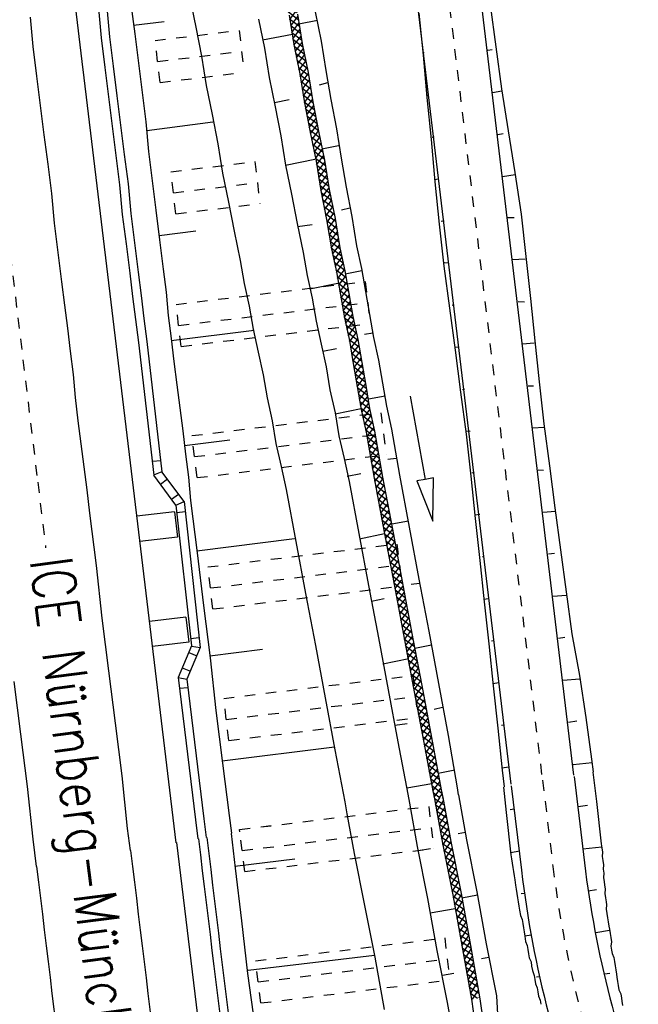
# Model space of a CAD drawing. Extents: x 447693 to 448165, y 439527 to 440695.
# Tile 4 of 88: x 447944 to 447973, y 439557 to 439603. Entities that reach past the tile are written whole.
import ezdxf

# ---------------------------------------------------------------- set-up
doc = ezdxf.new("R2010")
doc.units = 0
doc.header["$LTSCALE"] = 2
doc.header["$MEASUREMENT"] = 0
for name, pattern in [('ACAD_ISO05W100', [0.5, 0.25, -0.25]), ('ACAD_ISO10W100W', [0.5, 0.25, -0.25]), ('AUSGEZOGEN', [0]), ('PUNKTX2', [0.5, 0.25, -0.25])]:
    doc.linetypes.add(name, pattern=pattern)
doc.layers.get('0').update_dxf_attribs({"linetype": 'AUSGEZOGEN'})
for name, color, linetype in [('DB-Bahnachse', 7, 'CONTINUOUS'), ('DB-Boeschungen', 15, 'CONTINUOUS'), ('DB-Gleisachse', 7, 'CONTINUOUS'), ('DB-Gleisachsen', 7, 'CONTINUOUS'), ('DB-GRABEN', 15, 'AUSGEZOGEN'), ('DB-HZV-Stützscheiben', 15, 'CONTINUOUS'), ('DB-Ingenieurbauwerke', 15, 'CONTINUOUS'), ('DB-Kabelanlagen', 15, 'CONTINUOUS'), ('DB-Weg-Boeschungen', 15, 'CONTINUOUS'), ('DB-Wegboeschungen', 15, 'CONTINUOUS'), ('DB-Wege', 15, 'CONTINUOUS'), ('FBRTOP', 250, 'AUSGEZOGEN'), ('SCHRIFT', 7, 'AUSGEZOGEN')]:
    doc.layers.add(name, color=color, linetype=linetype)
doc.styles.add('ROMANS', font='romans.shx', dxfattribs={"width": 0.8})

# ---------------------------------------------------------------- blocks, each defined once
blk = doc.blocks.new('*X320')
at = {"color": 0, "linetype": 'ByBlock'}
for p, q in [((-391817, -137258), (-391455, -136896)), ((-391551, -137294), (-391809, -137036)), ((-391806, -136929), (-391765, -136889)), ((-391225, -137302), (-391635, -136892)), ((-391535, -137295), (-391144, -136904)), ((-390899, -137310), (-391309, -136900)), ((-391224, -137302), (-390834, -136912)), ((-390572, -137318), (-390982, -136908)), ((-390914, -137310), (-390523, -136919)), ((-390246, -137326), (-390656, -136916)), ((-390603, -137318), (-390213, -136927)), ((-389920, -137335), (-390330, -136924)), ((-390293, -137325), (-389902, -136935)), ((-389595, -137341), (-390004, -136932)), ((-389982, -137333), (-389590, -136941)), ((-389276, -137342), (-389678, -136940)), ((-389671, -137340), (-389273, -136942)), ((-388956, -137344), (-389358, -136942)), ((-389355, -137342), (-388957, -136944)), ((-388636, -137345), (-389038, -136943)), ((-389038, -137343), (-388640, -136945)), ((-388721, -137345), (-388323, -136947)), ((-388317, -137347), (-388718, -136945)), ((-388405, -137346), (-388006, -136948)), ((-387997, -137348), (-388399, -136946)), ((-388088, -137348), (-387690, -136950)), ((-387677, -137350), (-388079, -136948)), ((-387771, -137349), (-387373, -136951)), ((-387357, -137351), (-387759, -136949)), ((-387454, -137351), (-387059, -136955)), ((-387034, -137356), (-387439, -136951)), ((-387139, -137353), (-386748, -136963)), ((-386708, -137364), (-387118, -136954)), ((-386828, -137361), (-386438, -136971)), ((-386382, -137372), (-386792, -136962)), ((-386518, -137369), (-386127, -136978)), ((-386056, -137380), (-386466, -136970)), ((-386207, -137376), (-385817, -136986)), ((-385729, -137388), (-386140, -136978)), ((-385897, -137384), (-385506, -136994)), ((-385403, -137396), (-385813, -136986)), ((-385586, -137392), (-385196, -137001)), ((-385077, -137404), (-385487, -136994)), ((-385276, -137400), (-384885, -137009)), ((-384750, -137413), (-385161, -137002)), ((-384965, -137407), (-384575, -137017)), ((-384424, -137421), (-384834, -137010)), ((-384655, -137415), (-384264, -137024)), ((-384098, -137429), (-384508, -137018)), ((-384344, -137423), (-383954, -137032)), ((-383772, -137437), (-384182, -137027)), ((-384034, -137430), (-383643, -137040)), ((-383445, -137445), (-383856, -137035)), ((-383723, -137438), (-383333, -137048)), ((-383119, -137453), (-383529, -137043)), ((-383413, -137446), (-383022, -137055)), ((-382793, -137461), (-383203, -137051)), ((-383102, -137453), (-382712, -137063)), ((-382466, -137469), (-382877, -137059)), ((-382792, -137461), (-382401, -137071)), ((-382191, -137427), (-382551, -137067)), ((-382481, -137469), (-382191, -137178)), ((-382191, -137109), (-382224, -137075))]:
    blk.add_line(p, q, dxfattribs=at)
blk = doc.blocks.new('*X372')
at = {"color": 0, "linetype": 'ByBlock'}
for p, q in [((152612, -109265), (153033, -108844)), ((152947, -109248), (153368, -108827)), ((153383, -109153), (153072, -108842)), ((153282, -109231), (153703, -108810)), ((153706, -109158), (153375, -108827)), ((153674, -109157), (154038, -108793)), ((154029, -109163), (153677, -108811)), ((154351, -109167), (153980, -108796)), ((153988, -109162), (154374, -108776)), ((154664, -109161), (154283, -108781)), ((154301, -109167), (154709, -108759)), ((154966, -109146), (154586, -108765)), ((154623, -109163), (155044, -108742)), ((155269, -109131), (154889, -108750)), ((154958, -109146), (155379, -108725)), ((155572, -109115), (155192, -108735)), ((155293, -109129), (155714, -108708)), ((155875, -109100), (155494, -108719)), ((155628, -109112), (156050, -108691)), ((156178, -109084), (155797, -108704)), ((155964, -109095), (156385, -108674)), ((156481, -109069), (156100, -108689)), ((156299, -109078), (156720, -108657)), ((156783, -109054), (156403, -108673)), ((156634, -109061), (157055, -108640)), ((157086, -109038), (156706, -108658)), ((156969, -109044), (157390, -108623)), ((157389, -109023), (157009, -108643)), ((157304, -109027), (157726, -108606)), ((157692, -109008), (157312, -108627)), ((157995, -108992), (157614, -108612)), ((157640, -109010), (158061, -108589)), ((158298, -108977), (157917, -108597)), ((157975, -108993), (158396, -108572)), ((158601, -108962), (158220, -108581)), ((158310, -108976), (158731, -108555)), ((158903, -108946), (158523, -108566)), ((158645, -108959), (159066, -108538)), ((159206, -108931), (158826, -108550)), ((158980, -108942), (159281, -108642)), ((159283, -108689), (159129, -108535)), ((143567, -109719), (143983, -109303)), ((143897, -109707), (144318, -109286)), ((144367, -109683), (143986, -109303)), ((144232, -109690), (144653, -109269)), ((144670, -109668), (144289, -109287)), ((144567, -109673), (144988, -109252)), ((144973, -109653), (144592, -109272)), ((145275, -109637), (144895, -109257)), ((144902, -109656), (145323, -109235)), ((145578, -109622), (145198, -109241)), ((145237, -109639), (145659, -109218)), ((145881, -109607), (145501, -109226)), ((145573, -109622), (145994, -109201)), ((146184, -109591), (145803, -109211)), ((145908, -109605), (146329, -109184)), ((146487, -109576), (146106, -109195)), ((146243, -109588), (146664, -109167)), ((146790, -109561), (146409, -109180)), ((146578, -109571), (146999, -109150)), ((147093, -109545), (146712, -109165)), ((147120, -109255), (147015, -109149)), ((147119, -109349), (147335, -109133)), ((147395, -109530), (147120, -109255)), ((147249, -109537), (147670, -109116)), ((147698, -109514), (147318, -109134)), ((147584, -109520), (148005, -109099)), ((148001, -109499), (147621, -109119)), ((147919, -109503), (148120, -109302)), ((148120, -109300), (147923, -109103)), ((148120, -109302), (148340, -109082)), ((148304, -109484), (148120, -109300)), ((148607, -109468), (148226, -109088)), ((148254, -109486), (148654, -109086)), ((148541, -109084), (148529, -109073)), ((148910, -109453), (148541, -109084)), ((148589, -109469), (148968, -109090)), ((148654, -109086), (148675, -109065)), ((148864, -109089), (148832, -109057)), ((149119, -109344), (148864, -109089)), ((148925, -109452), (149121, -109256)), ((148968, -109090), (149011, -109048)), ((149121, -109256), (149346, -109031)), ((149515, -109422), (149135, -109042)), ((149260, -109435), (149681, -109014)), ((149818, -109407), (149438, -109026)), ((149595, -109418), (150016, -108997)), ((150121, -109392), (149740, -109011)), ((149930, -109401), (150351, -108980)), ((150424, -109376), (150043, -108996)), ((150265, -109384), (150686, -108963)), ((150727, -109361), (150346, -108980)), ((150601, -109367), (151022, -108946)), ((151029, -109346), (150649, -108965)), ((150936, -109350), (151357, -108929)), ((151332, -109330), (150952, -108950)), ((151635, -109315), (151255, -108934)), ((151271, -109333), (151692, -108912)), ((151938, -109299), (151558, -108919)), ((151606, -109316), (152027, -108895)), ((152241, -109284), (151860, -108904)), ((151941, -109299), (152362, -108878)), ((152544, -109269), (152163, -108888)), ((152276, -109282), (152698, -108861)), ((152847, -109253), (152466, -108873)), ((153149, -109238), (152769, -108858)), ((153452, -109223), (153383, -109153)), ((153617, -109214), (153674, -109157)), ((153755, -109207), (153706, -109158)), ((153952, -109197), (153988, -109162)), ((154058, -109192), (154029, -109163)), ((154288, -109180), (154301, -109167)), ((154361, -109177), (154351, -109167)), ((133537, -110203), (133972, -109767)), ((133884, -110174), (134304, -109754)), ((134336, -110153), (133952, -109769)), ((134219, -110157), (134621, -109755)), ((134616, -110115), (134257, -109756)), ((134620, -109801), (134564, -109745)), ((134616, -110078), (134964, -109730)), ((134621, -109755), (134634, -109742)), ((135257, -110120), (134871, -109734)), ((134879, -110133), (135294, -109718)), ((135564, -110109), (135178, -109723)), ((135209, -110121), (135622, -109709)), ((135620, -109846), (135486, -109712)), ((135617, -110032), (135954, -109695)), ((135622, -109709), (135624, -109707)), ((136179, -110086), (135793, -109700)), ((135870, -110097), (136289, -109678)), ((136473, -110063), (136100, -109689)), ((136200, -110085), (136623, -109663)), ((136619, -109891), (136398, -109669)), ((136618, -109986), (136982, -109622)), ((136623, -109663), (136635, -109650)), ((137062, -110015), (136692, -109645)), ((136893, -110029), (137327, -109595)), ((137359, -109994), (136986, -109621)), ((137239, -110000), (137657, -109583)), ((137666, -109983), (137281, -109597)), ((137572, -109986), (137987, -109571)), ((137973, -109971), (137587, -109586)), ((138280, -109960), (137894, -109574)), ((137902, -109974), (138317, -109559)), ((138587, -109949), (138201, -109563)), ((138232, -109962), (138647, -109547)), ((138894, -109938), (138508, -109552)), ((138563, -109950), (138977, -109535)), ((139201, -109927), (138815, -109541)), ((138893, -109938), (139308, -109523)), ((139508, -109916), (139122, -109530)), ((139223, -109926), (139638, -109511)), ((139815, -109905), (139430, -109519)), ((139553, -109914), (139968, -109499)), ((140122, -109894), (139737, -109508)), ((139883, -109902), (140298, -109487)), ((140430, -109883), (140044, -109497)), ((140213, -109890), (140630, -109474)), ((140731, -109866), (140351, -109486)), ((140543, -109878), (140869, -109553)), ((140867, -109684), (140655, -109472)), ((141025, -109842), (140867, -109684)), ((140869, -109553), (140976, -109446)), ((140887, -109853), (141322, -109418)), ((141319, -109818), (140950, -109448)), ((141234, -109825), (141669, -109389)), ((141613, -109794), (141244, -109424)), ((141867, -109729), (141538, -109400)), ((141580, -109796), (141870, -109507)), ((141871, -109415), (141838, -109382)), ((141917, -109779), (141867, -109729)), ((141870, -109507), (142001, -109376)), ((142224, -109768), (141871, -109415)), ((141916, -109779), (142331, -109364)), ((142531, -109757), (142145, -109371)), ((142246, -109767), (142661, -109352)), ((142838, -109745), (142452, -109360)), ((142576, -109755), (142871, -109461)), ((142871, -109460), (142759, -109348)), ((142871, -109461), (142991, -109340)), ((143145, -109734), (142871, -109460)), ((142906, -109743), (143321, -109328)), ((143452, -109723), (143066, -109337)), ((143236, -109731), (143651, -109316)), ((143759, -109712), (143373, -109326)), ((144064, -109699), (143681, -109315)), ((146913, -109554), (147119, -109349)), ((149212, -109438), (149119, -109344)), ((124184, -110646), (124606, -110224)), ((124522, -110626), (124933, -110216)), ((124934, -110615), (124545, -110226)), ((124849, -110618), (125260, -110207)), ((125244, -110607), (124855, -110218)), ((125554, -110599), (125165, -110210)), ((125176, -110609), (125586, -110198)), ((125864, -110591), (125475, -110201)), ((125502, -110600), (125914, -110189)), ((126165, -110573), (125785, -110193)), ((125829, -110592), (126253, -110168)), ((126464, -110555), (126088, -110178)), ((126166, -110573), (126593, -110147)), ((126764, -110536), (126388, -110160)), ((126506, -110552), (126932, -110126)), ((127064, -110517), (126687, -110141)), ((126845, -110531), (127271, -110105)), ((127363, -110499), (126987, -110122)), ((127184, -110510), (127610, -110084)), ((127663, -110480), (127286, -110104)), ((127523, -110489), (127950, -110063)), ((127962, -110461), (127586, -110085)), ((127863, -110468), (128289, -110041)), ((128262, -110443), (127886, -110066)), ((128562, -110424), (128185, -110048)), ((128202, -110447), (128628, -110020)), ((128867, -110412), (128485, -110029)), ((128541, -110426), (128957, -110009)), ((129177, -110403), (128787, -110014)), ((128874, -110411), (129284, -110001)), ((129487, -110395), (129097, -110006)), ((129200, -110403), (129611, -109992)), ((129797, -110387), (129407, -109997)), ((129527, -110394), (129938, -109983)), ((130107, -110378), (129717, -109989)), ((129854, -110385), (130271, -109968)), ((130406, -110360), (130027, -109981)), ((130184, -110373), (130611, -109947)), ((130706, -110341), (130329, -109965)), ((130524, -110352), (130950, -109926)), ((131005, -110322), (130629, -109946)), ((130863, -110331), (131289, -109905)), ((131305, -110304), (130929, -109927)), ((131202, -110310), (131624, -109889)), ((131608, -110289), (131228, -109909)), ((131918, -110281), (131529, -109891)), ((131540, -110291), (131950, -109880)), ((132228, -110273), (131839, -109883)), ((131866, -110282), (132277, -109872)), ((132538, -110265), (132149, -109875)), ((132193, -110274), (132604, -109863)), ((132848, -110256), (132459, -109867)), ((132520, -110265), (132933, -109852)), ((133145, -110235), (132769, -109859)), ((132847, -110256), (133279, -109824)), ((133439, -110211), (133069, -109841)), ((133191, -110231), (133626, -109796)), ((133733, -110187), (133364, -109817)), ((134029, -110164), (133658, -109793)), ((134549, -110145), (134616, -110078)), ((134643, -110142), (134616, -110115)), ((134950, -110131), (134620, -109801)), ((135539, -110109), (135617, -110032)), ((135871, -110097), (135620, -109846)), ((136546, -110057), (136618, -109986)), ((136768, -110039), (136619, -109891)), ((119045, -110694), (119235, -110504)), ((119480, -110888), (119103, -110512)), ((119148, -110909), (119574, -110483)), ((119779, -110870), (119403, -110493)), ((119487, -110888), (119914, -110462)), ((120079, -110851), (119703, -110475)), ((119827, -110867), (120253, -110441)), ((120379, -110833), (120002, -110456)), ((120166, -110846), (120592, -110420)), ((120678, -110814), (120302, -110438)), ((120505, -110825), (120931, -110399)), ((120978, -110795), (120601, -110419)), ((120844, -110804), (121271, -110377)), ((121277, -110777), (120901, -110400)), ((121184, -110783), (121610, -110356)), ((121577, -110758), (121201, -110382)), ((121883, -110746), (121500, -110363)), ((121523, -110762), (121940, -110345)), ((122193, -110738), (121803, -110348)), ((121856, -110747), (122267, -110336)), ((122503, -110730), (122113, -110340)), ((122183, -110738), (122593, -110327)), ((122813, -110722), (122423, -110332)), ((122510, -110730), (122920, -110319)), ((123122, -110712), (122734, -110324)), ((122836, -110721), (123253, -110304)), ((123422, -110694), (123044, -110316)), ((123166, -110709), (123592, -110283)), ((123721, -110675), (123345, -110299)), ((123505, -110688), (123932, -110262)), ((124021, -110656), (123644, -110280)), ((123845, -110667), (124271, -110241)), ((124320, -110638), (123944, -110261)), ((124624, -110624), (124243, -110243)), ((119180, -110907), (119045, -110772))]:
    blk.add_line(p, q, dxfattribs=at)

msp = doc.modelspace()

# ---------------------------------------------------------------- linework, layer by layer
at = {"layer": 'DB-Bahnachse', "linetype": 'ACAD_ISO10W100W'}
for p, q in [((447942.672, 439601.052), (447945.051, 439581.374)), ((447945.051, 439581.374), (447945.424, 439578.28))]:
    msp.add_line(p, q, dxfattribs=at)
at = {"layer": 'DB-Boeschungen', "linetype": 'Continuous'}
for p, q in [((447959.666, 439565.718), (447960.002, 439563.838)), ((447954.194, 439564.789), (447954.387, 439563.14)), ((447954.37, 439563.239), (447957.202, 439563.592)), ((447960.002, 439563.838), (447960.491, 439561.386)), ((447954.387, 439563.14), (447954.679, 439560.653)), ((447960.491, 439561.386), (447960.979, 439558.933)), ((447954.679, 439560.653), (447954.971, 439558.165)), ((447954.994, 439558.322), (447960.962, 439559.032)), ((447960.979, 439558.933), (447961.419, 439556.472)), ((447954.971, 439558.165), (447955.312, 439555.687))]:
    msp.add_line(p, q, dxfattribs=at)
at = {"layer": 'DB-Gleisachse', "linetype": 'Continuous'}
for p, q in [((447944.694, 439603.352), (447944.82, 439601.957)), ((447944.82, 439601.957), (447944.996, 439600.568)), ((447944.996, 439600.568), (447945.171, 439599.179)), ((447945.171, 439599.179), (447945.346, 439597.79)), ((447945.346, 439597.79), (447945.522, 439596.401)), ((447945.522, 439596.401), (447945.697, 439595.012)), ((447945.697, 439595.012), (447945.823, 439593.617)), ((447945.823, 439593.617), (447945.999, 439592.228)), ((447945.999, 439592.228), (447946.174, 439590.839)), ((447946.174, 439590.839), (447946.312, 439589.748)), ((447946.312, 439589.748), (447946.45, 439588.656)), ((447946.45, 439588.656), (447946.588, 439587.565)), ((447946.588, 439587.565), (447946.725, 439586.474)), ((447946.725, 439586.474), (447946.814, 439585.376)), ((447946.814, 439585.376), (447946.951, 439584.285)), ((447946.951, 439584.285), (447947.089, 439583.193)), ((447947.089, 439583.193), (447947.227, 439582.102)), ((447947.227, 439582.102), (447947.365, 439581.011)), ((447947.365, 439581.011), (447947.503, 439579.919)), ((447947.503, 439579.919), (447947.816, 439577.439)), ((447947.816, 439577.439), (447948.08, 439574.953)), ((447948.08, 439574.953), (447948.393, 439572.472)), ((447948.393, 439572.472), (447948.706, 439569.992)), ((447943.922, 439571.958), (447944.236, 439569.478)), ((447948.706, 439569.992), (447949.02, 439567.512)), ((447944.236, 439569.478), (447944.549, 439566.997)), ((447949.02, 439567.512), (447949.283, 439565.025)), ((447944.549, 439566.997), (447944.812, 439564.511)), ((447949.283, 439565.025), (447949.415, 439563.979)), ((447944.812, 439564.511), (447944.975, 439563.225))]:
    msp.add_line(p, q, dxfattribs=at)
at = {"layer": 'DB-Gleisachsen', "linetype": 'Continuous'}
for major_axis, start_param, end_param in [((-2620.727, 12726.98), 1.487891, 1.489754), ((-2608.474, 12734.09), 1.488941, 1.4908)]:
    msp.add_ellipse((460849.731, 441121.778), major_axis=major_axis, ratio=1, start_param=start_param, end_param=end_param, dxfattribs=at)
at = {"layer": 'DB-GRABEN', "linetype": 'Continuous'}
for p, q in [((447952.241, 439604.255), (447952.515, 439602.879)), ((447949.456, 439603.954), (447949.632, 439602.565)), ((447958.17, 439603.593), (447958.445, 439602.216)), ((447949.582, 439602.962), (447951.02, 439603.143)), ((447955.492, 439603.254), (447955.766, 439601.878)), ((447956.93, 439603.436), (447957.155, 439602.053)), ((447957.327, 439603.486), (447957.552, 439602.104)), ((447957.383, 439603.04), (447958.27, 439603.202)), ((447949.632, 439602.565), (447949.807, 439601.176)), ((447952.515, 439602.879), (447952.79, 439601.502)), ((447955.667, 439602.269), (447957.093, 439602.549)), ((447957.552, 439602.104), (447957.827, 439600.727)), ((447958.445, 439602.216), (447958.67, 439600.834)), ((447955.766, 439601.878), (447955.991, 439600.495)), ((447957.155, 439602.053), (447957.43, 439600.677)), ((447949.807, 439601.176), (447949.983, 439599.787)), ((447952.79, 439601.502), (447953.015, 439600.119)), ((447957.827, 439600.727), (447958.052, 439599.344)), ((447958.67, 439600.834), (447958.895, 439599.451)), ((447955.991, 439600.495), (447956.266, 439599.119)), ((447957.43, 439600.677), (447957.655, 439599.294)), ((447958.745, 439600.238), (447958.355, 439600.139)), ((447949.983, 439599.787), (447950.158, 439598.398)), ((447953.015, 439600.119), (447953.29, 439598.743)), ((447956.241, 439599.317), (447956.929, 439599.455)), ((447958.052, 439599.344), (447958.326, 439597.968)), ((447958.895, 439599.451), (447959.17, 439598.074)), ((447956.266, 439599.119), (447956.541, 439597.742)), ((447957.655, 439599.294), (447957.93, 439597.918)), ((447950.158, 439598.398), (447950.284, 439597.003)), ((447950.208, 439598.001), (447953.333, 439598.396)), ((447953.29, 439598.743), (447953.564, 439597.366)), ((447957.93, 439597.918), (447958.204, 439596.541)), ((447958.326, 439597.968), (447958.601, 439596.592)), ((447959.17, 439598.074), (447959.395, 439596.692)), ((447956.541, 439597.742), (447956.766, 439596.36)), ((447950.284, 439597.003), (447950.459, 439595.614)), ((447953.564, 439597.366), (447953.789, 439595.984)), ((447958.483, 439597.131), (447959.27, 439597.281)), ((447956.766, 439596.36), (447958.142, 439596.634)), ((447958.204, 439596.541), (447958.429, 439595.159)), ((447958.601, 439596.592), (447958.826, 439595.209)), ((447959.395, 439596.692), (447959.62, 439595.309)), ((447956.766, 439596.36), (447957.04, 439594.983)), ((447950.459, 439595.614), (447950.635, 439594.225)), ((447953.789, 439595.984), (447954.064, 439594.607)), ((447958.429, 439595.159), (447958.704, 439593.782)), ((447958.826, 439595.209), (447959.101, 439593.832)), ((447959.62, 439595.309), (447959.894, 439593.933)), ((447957.04, 439594.983), (447957.315, 439593.607)), ((447950.635, 439594.225), (447950.81, 439592.836)), ((447954.064, 439594.607), (447954.339, 439593.231)), ((447959.795, 439594.323), (447959.404, 439594.224)), ((447958.704, 439593.782), (447958.929, 439592.4)), ((447959.101, 439593.832), (447959.326, 439592.45)), ((447959.894, 439593.933), (447960.12, 439592.55)), ((447957.315, 439593.607), (447957.59, 439592.23)), ((447957.334, 439593.458), (447958.028, 439593.546)), ((447950.785, 439593.034), (447952.521, 439593.253)), ((447950.81, 439592.836), (447950.986, 439591.447)), ((447954.339, 439593.231), (447954.613, 439591.855)), ((447958.929, 439592.4), (447959.166, 439591.321)), ((447959.326, 439592.45), (447959.563, 439591.371)), ((447960.12, 439592.55), (447960.357, 439591.471)), ((447957.59, 439592.23), (447957.777, 439591.145)), ((447950.986, 439591.447), (447951.124, 439590.355)), ((447954.613, 439591.855), (447954.801, 439590.769)), ((447960.357, 439591.471), (447960.544, 439590.386)), ((447957.777, 439591.145), (447958.014, 439590.067)), ((447959.166, 439591.321), (447959.353, 439590.236)), ((447959.563, 439591.371), (447959.75, 439590.286)), ((447959.582, 439591.222), (447960.369, 439591.372)), ((447954.801, 439590.769), (447955.038, 439589.691)), ((447957.908, 439590.507), (447959.235, 439590.775)), ((447951.124, 439590.355), (447951.212, 439589.258)), ((447958.014, 439590.067), (447958.202, 439588.981)), ((447959.353, 439590.236), (447959.541, 439589.151)), ((447959.75, 439590.286), (447959.938, 439589.201)), ((447960.544, 439590.386), (447960.731, 439589.301)), ((447955.038, 439589.691), (447955.225, 439588.606)), ((447951.212, 439589.258), (447951.35, 439588.167)), ((447959.541, 439589.151), (447959.778, 439588.072)), ((447959.938, 439589.201), (447960.175, 439588.122)), ((447960.731, 439589.301), (447960.919, 439588.216)), ((447958.202, 439588.981), (447958.439, 439587.903)), ((447951.35, 439588.167), (447951.488, 439587.075)), ((447951.362, 439588.067), (447955.281, 439588.562)), ((447955.225, 439588.606), (447955.462, 439587.527)), ((447960.894, 439588.414), (447960.497, 439588.364)), ((447960.919, 439588.216), (447961.156, 439587.137)), ((447958.439, 439587.903), (447958.676, 439586.824)), ((447958.532, 439587.562), (447959.171, 439587.693)), ((447959.778, 439588.072), (447959.965, 439586.987)), ((447960.175, 439588.122), (447960.362, 439587.037)), ((447955.462, 439587.527), (447955.699, 439586.448)), ((447951.488, 439587.075), (447951.625, 439585.984)), ((447958.676, 439586.824), (447958.863, 439585.739)), ((447959.965, 439586.987), (447960.153, 439585.902)), ((447960.362, 439587.037), (447960.55, 439585.952)), ((447961.156, 439587.137), (447961.343, 439586.052)), ((447955.699, 439586.448), (447955.887, 439585.363)), ((447951.625, 439585.984), (447951.763, 439584.893)), ((447960.153, 439585.902), (447960.34, 439584.817)), ((447960.55, 439585.952), (447960.737, 439584.867)), ((447961.343, 439586.052), (447961.531, 439584.967)), ((447955.887, 439585.363), (447956.124, 439584.284)), ((447958.863, 439585.739), (447959.1, 439584.66)), ((447960.681, 439585.313), (447961.468, 439585.463)), ((447962.648, 439585.447), (447963.366, 439581.512)), ((447951.763, 439584.893), (447951.901, 439583.801)), ((447961.531, 439584.967), (447961.768, 439583.888)), ((447959.1, 439584.66), (447959.288, 439583.575)), ((447959.106, 439584.61), (447960.334, 439584.866)), ((447960.34, 439584.817), (447960.577, 439583.738)), ((447960.737, 439584.867), (447960.974, 439583.788)), ((447956.124, 439584.284), (447956.311, 439583.199)), ((447951.901, 439583.801), (447952.039, 439582.71)), ((447959.288, 439583.575), (447959.525, 439582.496)), ((447960.577, 439583.738), (447960.765, 439582.653)), ((447960.974, 439583.788), (447961.162, 439582.703)), ((447961.768, 439583.888), (447961.955, 439582.803)), ((447951.989, 439583.107), (447954.122, 439583.376)), ((447956.311, 439583.199), (447956.548, 439582.12)), ((447952.039, 439582.71), (447952.177, 439581.618)), ((447960.765, 439582.653), (447960.952, 439581.568)), ((447961.162, 439582.703), (447961.349, 439581.618)), ((447961.955, 439582.803), (447962.143, 439581.718)), ((447956.548, 439582.12), (447956.785, 439581.041)), ((447959.525, 439582.496), (447959.762, 439581.417)), ((447961.993, 439582.506), (447961.596, 439582.455)), ((447959.681, 439581.659), (447960.319, 439581.79)), ((447962.143, 439581.718), (447962.605, 439579.257)), ((447952.177, 439581.618), (447952.265, 439580.521)), ((447959.762, 439581.417), (447960.224, 439578.956)), ((447960.952, 439581.568), (447961.414, 439579.106)), ((447961.349, 439581.618), (447961.811, 439579.156)), ((447963.366, 439581.512), (447962.973, 439581.44)), ((447962.973, 439581.44), (447963.725, 439579.545)), ((447963.76, 439581.584), (447963.366, 439581.512)), ((447963.725, 439579.545), (447963.76, 439581.584)), ((447956.785, 439581.041), (447957.247, 439578.58)), ((447952.265, 439580.521), (447952.578, 439578.041)), ((447961.78, 439579.404), (447962.567, 439579.554)), ((447960.224, 439578.956), (447960.686, 439576.494)), ((447960.255, 439578.708), (447961.433, 439578.957)), ((447961.414, 439579.106), (447961.876, 439576.645)), ((447961.811, 439579.156), (447962.273, 439576.695)), ((447962.605, 439579.257), (447963.067, 439576.795)), ((447952.566, 439578.14), (447957.179, 439578.723)), ((447957.247, 439578.58), (447957.71, 439576.118)), ((447952.578, 439578.041), (447952.892, 439575.56)), ((447961.876, 439576.645), (447962.339, 439574.183)), ((447962.273, 439576.695), (447962.735, 439574.233)), ((447963.092, 439576.597), (447962.695, 439576.547)), ((447963.067, 439576.795), (447963.529, 439574.334)), ((447957.71, 439576.118), (447958.172, 439573.657)), ((447960.686, 439576.494), (447961.148, 439574.033)), ((447960.83, 439575.757), (447961.418, 439575.881)), ((447952.892, 439575.56), (447953.205, 439573.08)), ((447962.735, 439574.233), (447963.197, 439571.772)), ((447963.529, 439574.334), (447963.991, 439571.872)), ((447961.148, 439574.033), (447961.61, 439571.571)), ((447962.339, 439574.183), (447962.801, 439571.722)), ((447953.192, 439573.179), (447955.673, 439573.493)), ((447958.172, 439573.657), (447958.634, 439571.195)), ((447962.873, 439573.545), (447963.66, 439573.695)), ((447953.205, 439573.08), (447953.468, 439570.593)), ((447961.354, 439572.799), (447962.582, 439573.055)), ((447963.991, 439571.872), (447964.453, 439569.411)), ((447961.61, 439571.571), (447962.072, 439569.11)), ((447962.801, 439571.722), (447963.263, 439569.26)), ((447963.197, 439571.772), (447963.66, 439569.31)), ((447958.634, 439571.195), (447959.096, 439568.734)), ((447953.468, 439570.593), (447953.782, 439568.113)), ((447964.185, 439570.737), (447963.794, 439570.638)), ((447961.922, 439569.897), (447962.518, 439569.973)), ((447962.072, 439569.11), (447962.534, 439566.648)), ((447963.263, 439569.26), (447963.725, 439566.799)), ((447963.66, 439569.31), (447964.122, 439566.849)), ((447964.453, 439569.411), (447964.866, 439566.943)), ((447953.769, 439568.212), (447959.077, 439568.883)), ((447959.096, 439568.734), (447959.558, 439566.272)), ((447953.782, 439568.113), (447954.095, 439565.633)), ((447963.972, 439567.636), (447964.759, 439567.786)), ((447962.497, 439566.946), (447963.681, 439567.146)), ((447963.725, 439566.799), (447963.796, 439566.421)), ((447964.122, 439566.849), (447964.19, 439566.487)), ((447964.866, 439566.943), (447964.928, 439566.613)), ((447962.534, 439566.648), (447962.615, 439566.22)), ((447963.807, 439566.421), (447964.181, 439564.33)), ((447964.202, 439566.488), (447964.574, 439564.4)), ((447964.941, 439566.614), (447965.321, 439564.483)), ((447959.558, 439566.272), (447959.662, 439565.719)), ((447962.624, 439566.22), (447962.99, 439564.168)), ((447954.095, 439565.633), (447954.201, 439564.791)), ((447965.26, 439564.828), (447964.915, 439564.766)), ((447965.321, 439564.483), (447965.81, 439562.031)), ((447962.99, 439564.168), (447963.479, 439561.716)), ((447963.026, 439563.972), (447963.616, 439564.077)), ((447964.181, 439564.33), (447964.669, 439561.878)), ((447964.574, 439564.4), (447965.063, 439561.948)), ((447963.479, 439561.716), (447963.919, 439559.255)), ((447964.669, 439561.878), (447965.109, 439559.417)), ((447965.063, 439561.948), (447965.502, 439559.487)), ((447965.098, 439561.751), (447965.836, 439561.883)), ((447965.81, 439562.031), (447966.25, 439559.57)), ((447963.602, 439561.027), (447964.783, 439561.238)), ((447965.109, 439559.417), (447965.548, 439556.956)), ((447965.502, 439559.487), (447965.951, 439556.977)), ((447966.25, 439559.57), (447966.738, 439557.117)), ((447963.919, 439559.255), (447964.407, 439556.803)), ((447966.364, 439558.93), (447966.019, 439558.868)), ((447964.179, 439558.083), (447964.72, 439558.179)), ((447966.738, 439557.117), (447966.793, 439555.959)), ((447964.407, 439556.803), (447964.609, 439555.671)), ((447965.548, 439556.956), (447965.701, 439555.815)), ((447965.951, 439556.977), (447966.095, 439555.885))]:
    msp.add_line(p, q, dxfattribs=at)
at = {"layer": 'DB-HZV-Stützscheiben', "linetype": 'PUNKTX2'}
for p, q in [((447950.596, 439602.247), (447954.568, 439602.724)), ((447954.568, 439602.724), (447954.806, 439600.739)), ((447950.835, 439600.261), (447950.596, 439602.247)), ((447950.835, 439600.261), (447954.806, 439600.739)), ((447951.341, 439596.044), (447955.312, 439596.523)), ((447955.312, 439596.523), (447955.552, 439594.537)), ((447951.58, 439594.059), (447951.341, 439596.044)), ((447951.58, 439594.059), (447955.552, 439594.537)), ((447951.591, 439589.78), (447960.526, 439590.859)), ((447960.526, 439590.859), (447960.766, 439588.874)), ((447951.831, 439587.795), (447951.591, 439589.78)), ((447951.831, 439587.795), (447960.766, 439588.874)), ((447952.339, 439583.579), (447961.273, 439584.66)), ((447961.273, 439584.66), (447961.514, 439582.675)), ((447952.579, 439581.593), (447952.339, 439583.579)), ((447952.579, 439581.593), (447961.514, 439582.675)), ((447953.089, 439577.375), (447962.023, 439578.459)), ((447962.023, 439578.459), (447962.264, 439576.474)), ((447953.329, 439575.389), (447953.089, 439577.375)), ((447953.329, 439575.389), (447962.264, 439576.474)), ((447953.841, 439571.167), (447962.776, 439572.248)), ((447962.776, 439572.248), (447963.017, 439570.263)), ((447954.082, 439569.181), (447953.841, 439571.167)), ((447954.082, 439569.181), (447963.017, 439570.263)), ((447954.594, 439564.971), (447963.527, 439566.061)), ((447963.527, 439566.061), (447963.77, 439564.076)), ((447954.594, 439564.971), (447956.951, 439565.258)), ((447954.836, 439562.985), (447954.594, 439564.971)), ((447954.607, 439564.86), (447954.594, 439564.971)), ((447954.836, 439562.985), (447963.77, 439564.076)), ((447955.35, 439558.763), (447964.285, 439559.85)), ((447964.285, 439559.85), (447964.526, 439557.864)), ((447955.592, 439556.777), (447955.35, 439558.763)), ((447955.592, 439556.777), (447964.526, 439557.864))]:
    msp.add_line(p, q, dxfattribs=at)
at = {"layer": 'DB-HZV-Stützscheiben', "linetype": 'ACAD_ISO05W100'}
for p, q in [((447950.716, 439601.254), (447954.687, 439601.732)), ((447951.461, 439595.052), (447955.432, 439595.53)), ((447951.711, 439588.787), (447960.646, 439589.866)), ((447952.459, 439582.586), (447961.394, 439583.667)), ((447953.209, 439576.382), (447962.143, 439577.466)), ((447953.962, 439570.174), (447962.896, 439571.255)), ((447954.715, 439563.978), (447963.648, 439565.068)), ((447955.471, 439557.77), (447964.405, 439558.857))]:
    msp.add_line(p, q, dxfattribs=at)
at = {"layer": 'DB-Ingenieurbauwerke', "linetype": 'Continuous'}
for p, q in [((447944.612, 439622.361), (447947.176, 439600.863)), ((447947.175, 439600.87), (447949.469, 439581.906)), ((447949.469, 439581.906), (447951.585, 439564.347)), ((447951.515, 439579.981), (447949.728, 439579.768)), ((447951.515, 439579.981), (447951.657, 439578.789)), ((447951.657, 439578.789), (447949.869, 439578.576)), ((447952.054, 439575.009), (447950.327, 439574.804)), ((447952.054, 439575.009), (447952.196, 439573.818)), ((447952.196, 439573.818), (447950.472, 439573.613)), ((447951.609, 439564.351), (447953.538, 439548.516))]:
    msp.add_line(p, q, dxfattribs=at)
at = {"layer": 'DB-Kabelanlagen', "linetype": 'Continuous'}
for p, q in [((447947.919, 439603.759), (447948.044, 439602.364)), ((447948.316, 439603.81), (447948.441, 439602.414)), ((447948.044, 439602.364), (447948.22, 439600.975)), ((447948.441, 439602.414), (447948.617, 439601.025)), ((447948.22, 439600.975), (447948.395, 439599.586)), ((447948.617, 439601.025), (447948.792, 439599.636)), ((447948.395, 439599.586), (447948.571, 439598.197)), ((447948.792, 439599.636), (447948.968, 439598.247)), ((447948.571, 439598.197), (447948.746, 439596.808)), ((447948.968, 439598.247), (447949.143, 439596.859)), ((447948.746, 439596.808), (447948.922, 439595.419)), ((447949.143, 439596.859), (447949.319, 439595.47)), ((447948.922, 439595.419), (447949.048, 439594.024)), ((447949.319, 439595.47), (447949.444, 439594.074)), ((447949.048, 439594.024), (447949.223, 439592.635)), ((447949.444, 439594.074), (447949.62, 439592.685)), ((447949.223, 439592.635), (447949.398, 439591.246)), ((447949.62, 439592.685), (447949.795, 439591.296)), ((447949.398, 439591.246), (447949.536, 439590.155)), ((447949.795, 439591.296), (447949.933, 439590.205)), ((447949.536, 439590.155), (447949.674, 439589.064)), ((447949.933, 439590.205), (447950.071, 439589.114)), ((447950.071, 439589.114), (447950.209, 439588.022)), ((447949.674, 439589.064), (447949.812, 439587.972)), ((447949.812, 439587.972), (447950.53, 439581.706)), ((447950.209, 439588.022), (447950.914, 439581.862)), ((447950.468, 439582.369), (447950.866, 439582.409)), ((447950.914, 439581.862), (447950.529, 439581.707)), ((447951.582, 439580.298), (447950.53, 439581.706)), ((447951.97, 439580.464), (447950.914, 439581.862)), ((447951.179, 439581.522), (447950.85, 439581.276)), ((447951.375, 439580.576), (447951.703, 439580.821)), ((447951.582, 439580.298), (447951.965, 439580.471)), ((447951.582, 439580.298), (447952.322, 439573.647)), ((447951.97, 439580.464), (447952.733, 439573.565)), ((447951.623, 439579.954), (447952.021, 439580.001)), ((447952.279, 439573.99), (447952.662, 439574.039)), ((447952.322, 439573.647), (447951.691, 439572.145)), ((447952.733, 439573.565), (447952.103, 439572.068)), ((447952.188, 439573.327), (447952.566, 439573.169)), ((447952.316, 439573.631), (447952.733, 439573.565)), ((447951.884, 439572.605), (447952.263, 439572.448)), ((447951.691, 439572.145), (447952.508, 439565.432)), ((447951.692, 439572.148), (447952.103, 439572.068)), ((447952.103, 439572.068), (447952.904, 439565.482)), ((447952.152, 439571.671), (447951.753, 439571.632)), ((447952.508, 439565.432), (447952.622, 439564.523)), ((447952.904, 439565.482), (447953.017, 439564.59))]:
    msp.add_line(p, q, dxfattribs=at)
for major_axis, start_param, end_param in [((-2617.189, 12724.39), 1.488105, 1.489972), ((-2603.235, 12726.844), 1.489194, 1.491061)]:
    msp.add_ellipse((460849.731, 441121.778), major_axis=major_axis, ratio=1, start_param=start_param, end_param=end_param, dxfattribs=at)
at = {"layer": 'DB-Weg-Boeschungen', "linetype": 'Continuous'}
for p, q in [((447971.281, 439567.684), (447971.466, 439566.292)), ((447967.066, 439566.968), (447967.195, 439565.767)), ((447971.466, 439566.292), (447971.68, 439564.301)), ((447967.575, 439565.929), (447967.377, 439565.897)), ((447970.593, 439566.052), (447971.037, 439566.122)), ((447967.195, 439565.767), (447967.41, 439563.776)), ((447970.807, 439564.061), (447971.703, 439564.152)), ((447971.68, 439564.301), (447971.711, 439564.103)), ((447971.711, 439564.103), (447971.743, 439563.905)), ((447967.838, 439563.945), (447967.394, 439563.875)), ((447967.41, 439563.776), (447967.441, 439563.579)), ((447967.441, 439563.579), (447967.472, 439563.381)), ((447971.743, 439563.905), (447971.724, 439563.7)), ((447971.724, 439563.7), (447971.756, 439563.503)), ((447971.756, 439563.503), (447971.787, 439563.305)), ((447967.472, 439563.381), (447967.503, 439563.184)), ((447967.503, 439563.184), (447967.535, 439562.986)), ((447971.787, 439563.305), (447971.769, 439563.1)), ((447971.769, 439563.1), (447971.8, 439562.902)), ((447967.535, 439562.986), (447967.566, 439562.789)), ((447967.566, 439562.789), (447967.597, 439562.591)), ((447967.597, 439562.591), (447967.636, 439562.344)), ((447971.8, 439562.902), (447971.782, 439562.697)), ((447971.782, 439562.697), (447971.813, 439562.499)), ((447967.636, 439562.344), (447967.668, 439562.147)), ((447967.668, 439562.147), (447967.699, 439561.949)), ((447971.07, 439562.078), (447971.465, 439562.14)), ((447971.813, 439562.499), (447971.837, 439562.351)), ((447971.837, 439562.351), (447971.868, 439562.154)), ((447971.868, 439562.154), (447971.85, 439561.948)), ((447967.699, 439561.949), (447967.73, 439561.751)), ((447967.73, 439561.751), (447967.761, 439561.554)), ((447968.052, 439561.954), (447967.904, 439561.931)), ((447971.85, 439561.948), (447971.881, 439561.751)), ((447971.881, 439561.751), (447971.913, 439561.553)), ((447967.761, 439561.554), (447967.793, 439561.356)), ((447967.793, 439561.356), (447967.824, 439561.159)), ((447971.913, 439561.553), (447971.936, 439561.405)), ((447971.936, 439561.405), (447971.918, 439561.2)), ((447971.918, 439561.2), (447971.949, 439561.002)), ((447967.824, 439561.159), (447967.863, 439560.912)), ((447967.863, 439560.912), (447967.944, 439560.722)), ((447967.944, 439560.722), (447967.975, 439560.525)), ((447971.949, 439561.002), (447971.98, 439560.804)), ((447971.98, 439560.804), (447972.012, 439560.607)), ((447967.975, 439560.525), (447968.006, 439560.327)), ((447968.006, 439560.327), (447968.038, 439560.13)), ((447972.012, 439560.607), (447972.043, 439560.409)), ((447972.043, 439560.409), (447972.066, 439560.261)), ((447972.066, 439560.261), (447972.098, 439560.064)), ((447968.038, 439560.13), (447968.069, 439559.932)), ((447968.365, 439559.979), (447968.069, 439559.932)), ((447968.069, 439559.932), (447968.108, 439559.685)), ((447971.432, 439560.11), (447972.074, 439560.212)), ((447972.098, 439560.064), (447972.129, 439559.866)), ((447972.129, 439559.866), (447972.16, 439559.669)), ((447968.108, 439559.685), (447968.189, 439559.495)), ((447968.189, 439559.495), (447968.22, 439559.298)), ((447972.16, 439559.669), (447972.142, 439559.463)), ((447972.142, 439559.463), (447972.173, 439559.266)), ((447968.22, 439559.298), (447968.251, 439559.1)), ((447968.251, 439559.1), (447968.282, 439558.903)), ((447968.282, 439558.903), (447968.363, 439558.713)), ((447972.173, 439559.266), (447972.197, 439559.118)), ((447972.197, 439559.118), (447972.278, 439558.928)), ((447972.278, 439558.928), (447972.309, 439558.73)), ((447968.363, 439558.713), (447968.394, 439558.515)), ((447968.394, 439558.515), (447968.426, 439558.318)), ((447972.309, 439558.73), (447972.34, 439558.533)), ((447972.34, 439558.533), (447972.371, 439558.335)), ((447968.426, 439558.318), (447968.514, 439558.079)), ((447968.514, 439558.079), (447968.545, 439557.881)), ((447968.777, 439558.019), (447968.628, 439557.996)), ((447971.844, 439558.15), (447972.091, 439558.19)), ((447972.371, 439558.335), (447972.403, 439558.138)), ((447972.403, 439558.138), (447972.426, 439557.99)), ((447972.426, 439557.99), (447972.457, 439557.792)), ((447968.545, 439557.881), (447968.577, 439557.684)), ((447968.577, 439557.684), (447968.657, 439557.494)), ((447968.657, 439557.494), (447968.689, 439557.296)), ((447972.457, 439557.792), (447972.489, 439557.594)), ((447972.489, 439557.594), (447972.52, 439557.397)), ((447968.689, 439557.296), (447968.72, 439557.099)), ((447968.72, 439557.099), (447968.801, 439556.909)), ((447972.52, 439557.397), (447972.601, 439557.207)), ((447972.601, 439557.207), (447972.632, 439557.01)), ((447972.632, 439557.01), (447972.655, 439556.862)), ((447968.801, 439556.909), (447968.832, 439556.712)), ((447972.655, 439556.862), (447972.687, 439556.664))]:
    msp.add_line(p, q, dxfattribs=at)
at = {"layer": 'DB-Wegboeschungen', "linetype": 'Continuous'}
for p, q in [((447963.058, 439603.543), (447963.272, 439601.552)), ((447966.439, 439603.927), (447966.703, 439601.944)), ((447963.306, 439601.658), (447963.256, 439601.651)), ((447966.323, 439601.782), (447966.521, 439601.814)), ((447966.703, 439601.944), (447966.966, 439599.96)), ((447963.272, 439601.552), (447963.437, 439599.553)), ((447966.538, 439599.791), (447966.982, 439599.862)), ((447966.966, 439599.96), (447967.279, 439597.985)), ((447963.52, 439599.668), (447963.421, 439599.652)), ((447963.437, 439599.553), (447963.651, 439597.562)), ((447967.279, 439597.985), (447967.592, 439596.01)), ((447963.651, 439597.562), (447963.816, 439595.563)), ((447963.783, 439597.684), (447963.685, 439597.669)), ((447966.801, 439597.808), (447967.048, 439597.847)), ((447963.998, 439595.693), (447963.8, 439595.662)), ((447967.015, 439595.817), (447967.608, 439595.911)), ((447967.592, 439596.01), (447967.905, 439594.034)), ((447963.816, 439595.563), (447964.03, 439593.572)), ((447967.271, 439593.883), (447967.575, 439593.881)), ((447967.905, 439594.034), (447968.12, 439592.043)), ((447964.03, 439593.572), (447964.244, 439591.581)), ((447964.261, 439593.71), (447964.113, 439593.687)), ((447967.485, 439591.892), (447968.086, 439591.937)), ((447968.12, 439592.043), (447968.334, 439590.052)), ((447964.244, 439591.581), (447964.508, 439589.598)), ((447964.475, 439591.719), (447964.27, 439591.737)), ((447968.334, 439590.052), (447968.548, 439588.061)), ((447964.508, 439589.598), (447964.771, 439587.615)), ((447964.739, 439589.736), (447964.64, 439589.72)), ((447967.749, 439589.909), (447968.053, 439589.907)), ((447964.953, 439587.745), (447964.748, 439587.763)), ((447967.963, 439587.918), (447968.514, 439587.955)), ((447968.548, 439588.061), (447968.754, 439586.12)), ((447964.771, 439587.615), (447965.035, 439585.632)), ((447968.227, 439585.935), (447968.482, 439585.925)), ((447968.754, 439586.12), (447968.969, 439584.129)), ((447965.035, 439585.632), (447965.299, 439583.649)), ((447965.217, 439585.762), (447965.118, 439585.746)), ((447968.441, 439583.944), (447968.992, 439583.981)), ((447968.969, 439584.129), (447969.232, 439582.146)), ((447965.481, 439583.779), (447965.275, 439583.797)), ((447965.299, 439583.649), (447965.513, 439581.657)), ((447969.232, 439582.146), (447969.496, 439580.162)), ((447965.513, 439581.657), (447965.727, 439579.666)), ((447965.695, 439581.788), (447965.588, 439581.821)), ((447968.705, 439581.961), (447968.959, 439581.95)), ((447965.951, 439579.854), (447965.704, 439579.815)), ((447968.919, 439579.97), (447969.519, 439580.014)), ((447969.496, 439580.162), (447969.76, 439578.179)), ((447965.727, 439579.666), (447965.941, 439577.675)), ((447969.183, 439577.987), (447969.479, 439578.033)), ((447969.76, 439578.179), (447970.023, 439576.196)), ((447965.941, 439577.675), (447966.148, 439575.734)), ((447966.12, 439577.856), (447966.066, 439577.847)), ((447970.023, 439576.196), (447970.287, 439574.213)), ((447966.358, 439575.868), (447966.132, 439575.833)), ((447966.148, 439575.734), (447966.362, 439573.743)), ((447969.397, 439575.996), (447970.047, 439576.048)), ((447970.287, 439574.213), (447970.649, 439572.245)), ((447966.362, 439573.743), (447966.576, 439571.752)), ((447966.597, 439573.881), (447966.494, 439573.865)), ((447969.66, 439574.012), (447969.957, 439574.059)), ((447966.835, 439571.894), (447966.561, 439571.851)), ((447969.875, 439572.021), (447970.673, 439572.097)), ((447970.649, 439572.245), (447970.962, 439570.27)), ((447966.576, 439571.752), (447966.79, 439569.761)), ((447970.138, 439570.038), (447970.533, 439570.101)), ((447970.962, 439570.27), (447971.226, 439568.287)), ((447966.79, 439569.761), (447967.005, 439567.77)), ((447967.074, 439569.907), (447966.972, 439569.891)), ((447971.226, 439568.287), (447971.304, 439567.696)), ((447967.312, 439567.92), (447966.989, 439567.869)), ((447967.005, 439567.77), (447967.09, 439566.98)), ((447970.352, 439568.047), (447971.249, 439568.139))]:
    msp.add_line(p, q, dxfattribs=at)
at = {"layer": 'DB-Wege', "linetype": 'Continuous'}
for p, q in [((447963.265, 439626.832), (447970.379, 439567.538)), ((447960.287, 439626.475), (447967.409, 439567.108)), ((447970.399, 439567.476), (447970.888, 439563.401)), ((447967.431, 439567.036), (447967.91, 439563.043))]:
    msp.add_line(p, q, dxfattribs=at)
at = {"layer": 'DB-Wege', "linetype": 'ACAD_ISO05W100'}
for p, q in [((447961.776, 439626.653), (447968.899, 439567.287)), ((447968.91, 439567.297), (447969.399, 439563.222))]:
    msp.add_line(p, q, dxfattribs=at)
at = {"layer": 'DB-Wege', "linetype": 'Continuous'}
for major_axis, start_param, end_param in [((-10.304, 50.459), 1.488789, 1.756521), ((-9.705, 47.519), 1.48876, 1.756492)]:
    msp.add_ellipse((448019.043, 439569.179), major_axis=major_axis, ratio=1, start_param=start_param, end_param=end_param, dxfattribs=at)
at = {"layer": 'DB-Wege', "linetype": 'ACAD_ISO05W100'}
msp.add_ellipse((448019.043, 439569.179), major_axis=(-10.006, 48.989), ratio=1, start_param=1.488732, end_param=1.756464, dxfattribs=at)
at = {"layer": 'FBRTOP'}
for points in [[(447863.757, 440675.122, 0.000001), (447863.91, 440674.157, -0.000001), (447871.768, 440624.779), (447883.554, 440550.71, -0.000005), (447893.375, 440488.987, 0.000006), (447903.196, 440427.263, 0.000001), (447911.053, 440377.884, -0.000001), (447918.911, 440328.506), (447930.697, 440254.437, -0.000002), (447938.554, 440205.059, 0.000002), (447946.411, 440155.68), (447958.197, 440081.611), (447966.054, 440032.233, 0.000001), (447971.947, 439995.199, -0.000001), (447977.84, 439958.164, -0.000005), (447983.732, 439921.13, 0.000005), (447989.625, 439884.096, 0.000004), (447997.482, 439834.718, -0.000003), (448005.34, 439785.34, 0), (448016.799, 439713.325, -0.000001), (448024.983, 439661.892, -0.000001), (448032.84, 439612.513, 0.000002), (448040.697, 439563.134), (448042.115, 439554.224, -0.000002)], [(447926.482, 440062.971), (447932.229, 440026.851, 0.000001), (447938.122, 439989.817), (447944.015, 439952.782, -0.000005), (447949.908, 439915.748, 0.000005), (447955.8, 439878.714, 0.000004), (447963.658, 439829.336, -0.000003), (447971.515, 439779.957), (447982.975, 439707.942), (447991.158, 439656.51, -0.000001), (447999.015, 439607.131, 0.000002), (448006.872, 439557.752), (448008.29, 439548.841, -0.000002)]]:
    msp.add_lwpolyline(points, format="xyb", dxfattribs=at)
at = {"layer": 'FBRTOP', "const_width": 0.5}
for points in [[(447874.057, 440515.262, 0.001447), (447878.561, 440486.63, 0.000006), (447888.382, 440424.906, 0.000001), (447896.24, 440375.527, -0.000001), (447904.097, 440326.148), (447915.883, 440252.08, -0.000002), (447923.74, 440202.702, 0.000002), (447931.597, 440153.323), (447943.383, 440079.254), (447951.24, 440029.876, 0.000001), (447957.133, 439992.842, -0.000001), (447963.026, 439955.807, -0.000005), (447968.919, 439918.773, 0.000005), (447974.811, 439881.739, 0.000004), (447982.669, 439832.361, -0.000003), (447990.526, 439782.982, 0), (448001.985, 439710.967, -0.000001), (448010.169, 439659.535, -0.000001), (448018.026, 439610.156, 0.000002), (448025.883, 439560.777), (448027.301, 439551.866, -0.000002)], [(447869.981, 440514.593, -0.002287), (447874.611, 440486.001, 0.000006), (447884.432, 440424.278, 0.000001), (447892.289, 440374.899, -0.000001), (447900.147, 440325.52), (447911.933, 440251.452, -0.000002), (447919.79, 440202.073, 0.000002), (447927.647, 440152.695), (447939.433, 440078.626), (447947.29, 440029.248, 0.000001), (447953.183, 439992.213, -0.000001), (447959.076, 439955.179, -0.000005), (447964.968, 439918.145, 0.000005), (447970.861, 439881.111, 0.000004), (447978.718, 439831.732, -0.000003), (447986.576, 439782.354, 0), (447998.035, 439710.339, -0.000001), (448006.219, 439658.907, -0.000001), (448014.076, 439609.528, 0.000002), (448021.933, 439560.149), (448023.351, 439551.238, -0.000002)]]:
    msp.add_lwpolyline(points, format="xyb", dxfattribs=at)

# ---------------------------------------------------------------- block references
at = {"layer": 'DB-GRABEN', "linetype": 'Continuous', "zscale": 0.001}
for name, p, xscale, yscale, rotation in [('*X372', (448050.308, 439738.914), 0.0009999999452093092, 0.000999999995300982, 277.7296829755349), ('*X320', (448176.724, 439210.001), 0.001000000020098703, 0.0009999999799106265, 281.5433552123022)]:
    msp.add_blockref(name, p, dxfattribs=dict(at, xscale=xscale, yscale=yscale, rotation=rotation))

# ---------------------------------------------------------------- texts
at = {"layer": 'SCHRIFT', "style": 'ROMANS', "width": 0.8}
msp.add_text('ICE Nürnberg-München', height=2, rotation=277.4485, dxfattribs=at).set_placement((447944.681, 439577.705))

doc.saveas('drawing.dxf')
